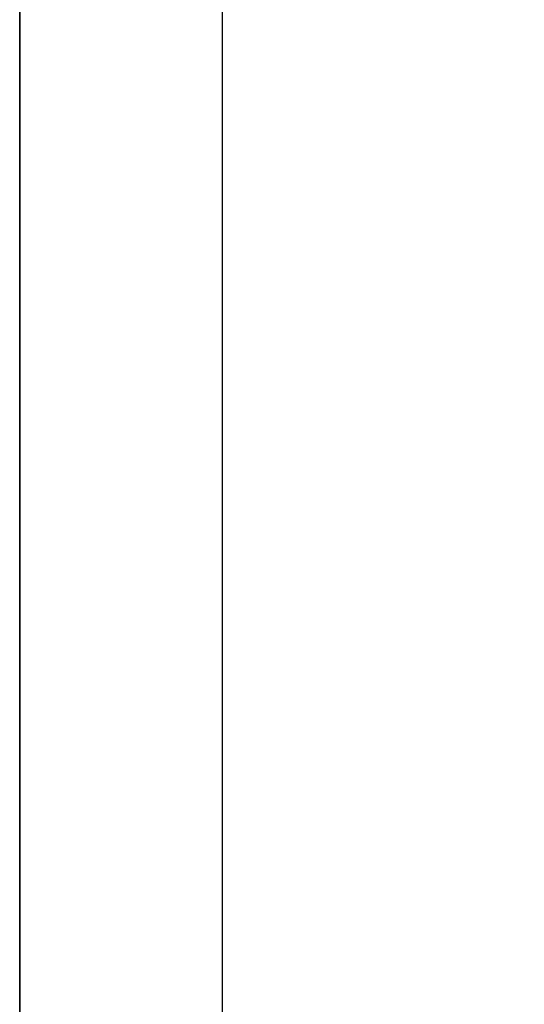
# Model space of a CAD drawing. Header units: millimetres. Extents: x -6500 to 4200, y 0 to 5940.
# Tile 84 of 157: x 0 to 99, y 194 to 388. Entities that reach past the tile are written whole.
import ezdxf

# ---------------------------------------------------------------- set-up
doc = ezdxf.new("R2010")
doc.units = ezdxf.units.MM
doc.layers.add('152', color=250, linetype='Continuous')
doc.layers.add('256', color=250, linetype='Continuous')

msp = doc.modelspace()

# ---------------------------------------------------------------- hatches: boundary and pattern name
at = {"layer": '152', "linetype": 'Continuous', "lineweight": 35}
h = msp.add_hatch(dxfattribs=at)
h.set_pattern_fill('ANSI31', color=155, scale=1.5, angle=29.985, style=0)
edge = h.paths.add_edge_path(flags=0)
edge.add_line((99.46, 267.18), (99.46, 270.88))
edge.add_line((99.47, 270.88), (99.47, 267.18))
edge = h.paths.add_edge_path(flags=0)
edge.add_line((99.31, 267.01), (97.41, 267.01))
edge.add_spline(control_points=[(99.47, 267.18), (99.47, 267.17), (99.47, 267.16), (99.47, 267.15), (99.46, 267.14), (99.46, 267.14), (99.46, 267.13), (99.46, 267.13), (99.46, 267.12), (99.46, 267.11), (99.45, 267.1), (99.45, 267.1), (99.45, 267.09), (99.44, 267.09), (99.44, 267.09), (99.44, 267.09), (99.44, 267.09), (99.44, 267.08), (99.43, 267.07), (99.42, 267.06), (99.41, 267.05), (99.41, 267.05), (99.41, 267.05), (99.4, 267.05), (99.4, 267.04), (99.4, 267.04), (99.39, 267.04), (99.38, 267.03), (99.37, 267.03), (99.37, 267.02), (99.36, 267.02), (99.36, 267.02), (99.36, 267.02), (99.36, 267.02), (99.35, 267.02), (99.35, 267.02), (99.34, 267.02), (99.33, 267.01), (99.32, 267.01), (99.31, 267.01), (99.31, 267.01)], knot_values=[0, 0, 0, 0, 0.0625, 0.125, 0.125, 0.15625, 0.15625, 0.1875, 0.1875, 0.25, 0.3125, 0.3125, 0.34375, 0.34375, 0.359375, 0.359375, 0.375, 0.375, 0.4375, 0.5, 0.5625, 0.5625, 0.578125, 0.578125, 0.59375, 0.625, 0.625, 0.6875, 0.75, 0.75, 0.78125, 0.78125, 0.796875, 0.796875, 0.8125, 0.8125, 0.875, 0.9375, 0.9375, 1, 1, 1, 1], degree=3, periodic=0)
edge.add_spline(control_points=[(99.31, 271.04), (99.31, 271.04), (99.32, 271.04), (99.33, 271.04), (99.34, 271.03), (99.34, 271.03), (99.35, 271.03), (99.35, 271.03), (99.36, 271.03), (99.37, 271.03), (99.38, 271.02), (99.38, 271.02), (99.39, 271.02), (99.39, 271.01), (99.39, 271.01), (99.39, 271.01), (99.4, 271.01), (99.4, 271.01), (99.41, 271), (99.42, 270.99), (99.43, 270.98), (99.43, 270.98), (99.43, 270.98), (99.43, 270.97), (99.44, 270.97), (99.44, 270.97), (99.44, 270.96), (99.45, 270.95), (99.45, 270.94), (99.46, 270.94), (99.46, 270.93), (99.46, 270.93), (99.46, 270.93), (99.46, 270.93), (99.46, 270.92), (99.46, 270.92), (99.47, 270.91), (99.47, 270.9), (99.47, 270.89), (99.47, 270.88), (99.47, 270.88)], knot_values=[0, 0, 0, 0, 0.0625, 0.125, 0.125, 0.15625, 0.15625, 0.1875, 0.1875, 0.25, 0.3125, 0.3125, 0.34375, 0.34375, 0.359375, 0.359375, 0.375, 0.375, 0.4375, 0.5, 0.5625, 0.5625, 0.578125, 0.578125, 0.59375, 0.625, 0.625, 0.6875, 0.75, 0.75, 0.78125, 0.78125, 0.796875, 0.796875, 0.8125, 0.8125, 0.875, 0.9375, 0.9375, 1, 1, 1, 1], degree=3, periodic=0)
edge.add_line((98.52, 271.04), (99.31, 271.04))
edge.add_line((99.31, 271.03), (98.52, 271.03))
edge.add_spline(control_points=[(99.46, 270.88), (99.46, 270.88), (99.46, 270.89), (99.45, 270.9), (99.45, 270.9), (99.45, 270.91), (99.45, 270.92), (99.45, 270.92), (99.45, 270.92), (99.45, 270.92), (99.45, 270.93), (99.45, 270.93), (99.44, 270.94), (99.44, 270.95), (99.43, 270.95), (99.43, 270.96), (99.43, 270.96), (99.42, 270.97), (99.42, 270.97), (99.42, 270.97), (99.42, 270.97), (99.41, 270.98), (99.4, 270.99), (99.39, 271), (99.39, 271), (99.39, 271), (99.39, 271), (99.38, 271), (99.38, 271.01), (99.38, 271.01), (99.37, 271.01), (99.36, 271.01), (99.35, 271.02), (99.35, 271.02), (99.34, 271.02), (99.34, 271.02), (99.34, 271.02), (99.33, 271.02), (99.32, 271.03), (99.31, 271.03), (99.31, 271.03)], knot_values=[0, 0, 0, 0, 0.0625, 0.0625, 0.125, 0.1875, 0.1875, 0.203125, 0.203125, 0.21875, 0.21875, 0.25, 0.25, 0.3125, 0.375, 0.375, 0.40625, 0.421875, 0.421875, 0.4375, 0.4375, 0.5, 0.5625, 0.625, 0.625, 0.640625, 0.640625, 0.65625, 0.65625, 0.6875, 0.6875, 0.75, 0.8125, 0.8125, 0.84375, 0.84375, 0.875, 0.875, 0.9375, 1, 1, 1, 1], degree=3, periodic=0)
edge.add_spline(control_points=[(99.31, 267.03), (99.31, 267.03), (99.32, 267.03), (99.33, 267.03), (99.34, 267.03), (99.34, 267.03), (99.35, 267.03), (99.35, 267.03), (99.35, 267.03), (99.36, 267.03), (99.36, 267.04), (99.36, 267.04), (99.37, 267.04), (99.38, 267.04), (99.39, 267.05), (99.39, 267.05), (99.39, 267.05), (99.4, 267.06), (99.4, 267.06), (99.4, 267.06), (99.4, 267.06), (99.41, 267.07), (99.42, 267.08), (99.43, 267.09), (99.43, 267.09), (99.43, 267.09), (99.43, 267.1), (99.43, 267.1), (99.44, 267.1), (99.44, 267.1), (99.44, 267.11), (99.44, 267.12), (99.45, 267.13), (99.45, 267.13), (99.45, 267.14), (99.45, 267.14), (99.45, 267.14), (99.45, 267.15), (99.46, 267.16), (99.46, 267.17), (99.46, 267.18)], knot_values=[0, 0, 0, 0, 0.0625, 0.0625, 0.125, 0.1875, 0.1875, 0.203125, 0.203125, 0.21875, 0.21875, 0.25, 0.25, 0.3125, 0.375, 0.375, 0.40625, 0.421875, 0.421875, 0.4375, 0.4375, 0.5, 0.5625, 0.625, 0.625, 0.640625, 0.640625, 0.65625, 0.65625, 0.6875, 0.6875, 0.75, 0.8125, 0.8125, 0.84375, 0.84375, 0.875, 0.875, 0.9375, 1, 1, 1, 1], degree=3, periodic=0)
edge.add_line((97.41, 267.03), (99.31, 267.03))
h = msp.add_hatch(dxfattribs=at)
h.set_pattern_fill('ANSI31', color=155, scale=1.5, angle=-29.985, style=0)
edge = h.paths.add_edge_path(flags=0)
edge.add_line((98.71, 267.28), (99.46, 267.28))
edge.add_line((99.46, 267.28), (99.46, 267.18))
edge.add_spline(control_points=[(99.46, 267.18), (99.46, 267.17), (99.46, 267.16), (99.45, 267.15), (99.45, 267.14), (99.45, 267.14), (99.45, 267.14), (99.45, 267.13), (99.45, 267.13), (99.44, 267.12), (99.44, 267.11), (99.44, 267.1), (99.44, 267.1), (99.43, 267.1), (99.43, 267.1), (99.43, 267.09), (99.43, 267.09), (99.43, 267.09), (99.42, 267.08), (99.41, 267.07), (99.4, 267.06), (99.4, 267.06), (99.4, 267.06), (99.4, 267.06), (99.39, 267.05), (99.39, 267.05), (99.39, 267.05), (99.38, 267.04), (99.37, 267.04), (99.36, 267.04), (99.36, 267.04), (99.36, 267.03), (99.35, 267.03), (99.35, 267.03), (99.35, 267.03), (99.34, 267.03), (99.34, 267.03), (99.33, 267.03), (99.32, 267.03), (99.31, 267.03), (99.31, 267.03)], knot_values=[0, 0, 0, 0, 0.0625, 0.125, 0.125, 0.15625, 0.15625, 0.1875, 0.1875, 0.25, 0.3125, 0.3125, 0.34375, 0.34375, 0.359375, 0.359375, 0.375, 0.375, 0.4375, 0.5, 0.5625, 0.5625, 0.578125, 0.578125, 0.59375, 0.625, 0.625, 0.6875, 0.75, 0.75, 0.78125, 0.78125, 0.796875, 0.796875, 0.8125, 0.8125, 0.875, 0.9375, 0.9375, 1, 1, 1, 1], degree=3, periodic=0)
edge.add_line((99.31, 267.03), (97.39, 267.03))
edge.add_line((97.39, 267.03), (97.26, 267.16))
edge.add_line((97.26, 267.16), (97.26, 267.23))
edge.add_line((97.26, 267.23), (98.71, 267.23))
edge.add_line((98.71, 267.23), (98.71, 267.28))
h = msp.add_hatch(dxfattribs=at)
h.set_pattern_fill('ANSI31', color=155, scale=1.5, angle=59.97, style=0)
edge = h.paths.add_edge_path(flags=0)
edge.add_line((99.47, 265.3), (99.47, 266.75))
edge.add_line((99.46, 266.75), (99.46, 265.3))
edge = h.paths.add_edge_path(flags=0)
edge.add_line((97.68, 265.05), (99.21, 265.05))
edge.add_line((99.21, 265.04), (97.68, 265.04))
edge.add_spline(control_points=[(99.47, 265.3), (99.47, 265.29), (99.47, 265.27), (99.47, 265.26), (99.46, 265.24), (99.46, 265.24), (99.46, 265.23), (99.46, 265.23), (99.45, 265.22), (99.45, 265.2), (99.44, 265.18), (99.44, 265.17), (99.43, 265.17), (99.43, 265.16), (99.43, 265.16), (99.43, 265.16), (99.43, 265.16), (99.42, 265.15), (99.41, 265.13), (99.4, 265.12), (99.39, 265.11), (99.38, 265.1), (99.37, 265.1), (99.37, 265.09), (99.37, 265.09), (99.36, 265.09), (99.36, 265.09), (99.36, 265.08), (99.34, 265.08), (99.33, 265.07), (99.31, 265.06), (99.3, 265.06), (99.3, 265.05), (99.29, 265.05), (99.29, 265.05), (99.29, 265.05), (99.28, 265.05), (99.27, 265.05), (99.26, 265.04), (99.24, 265.04), (99.22, 265.04), (99.21, 265.04), (99.21, 265.04)], knot_values=[0, 0, 0, 0, 0.0625, 0.125, 0.125, 0.15625, 0.15625, 0.1875, 0.1875, 0.25, 0.3125, 0.3125, 0.34375, 0.34375, 0.359375, 0.359375, 0.375, 0.375, 0.4375, 0.5, 0.5, 0.5625, 0.5625, 0.578125, 0.578125, 0.59375, 0.59375, 0.625, 0.625, 0.6875, 0.75, 0.75, 0.78125, 0.78125, 0.796875, 0.796875, 0.8125, 0.8125, 0.875, 0.9375, 0.9375, 1, 1, 1, 1], degree=3, periodic=0)
edge.add_spline(control_points=[(99.47, 266.75), (99.47, 266.76), (99.47, 266.77), (99.47, 266.78), (99.46, 266.8), (99.46, 266.82), (99.46, 266.83), (99.46, 266.83), (99.45, 266.83), (99.45, 266.84), (99.45, 266.84), (99.45, 266.85), (99.45, 266.86), (99.44, 266.87), (99.43, 266.89), (99.42, 266.9), (99.42, 266.9), (99.42, 266.91), (99.41, 266.91), (99.41, 266.91), (99.41, 266.92), (99.4, 266.92), (99.4, 266.93), (99.39, 266.94), (99.37, 266.95), (99.36, 266.96), (99.35, 266.97), (99.35, 266.97), (99.34, 266.97), (99.34, 266.97), (99.34, 266.98), (99.33, 266.98), (99.32, 266.99), (99.31, 266.99), (99.29, 267), (99.28, 267), (99.27, 267), (99.27, 267.01), (99.26, 267.01), (99.25, 267.01), (99.23, 267.01), (99.21, 267.01), (99.21, 267.01)], knot_values=[0, 0, 0, 0, 0.0625, 0.0625, 0.125, 0.1875, 0.1875, 0.203125, 0.203125, 0.21875, 0.21875, 0.25, 0.25, 0.3125, 0.375, 0.375, 0.40625, 0.40625, 0.421875, 0.421875, 0.4375, 0.4375, 0.5, 0.5, 0.5625, 0.625, 0.625, 0.640625, 0.640625, 0.65625, 0.65625, 0.6875, 0.6875, 0.75, 0.8125, 0.8125, 0.84375, 0.84375, 0.875, 0.875, 0.9375, 1, 1, 1, 1], degree=3, periodic=0)
edge.add_line((99.21, 267.01), (98.71, 267.01))
edge.add_line((99.21, 267), (98.71, 267))
edge.add_spline(control_points=[(99.46, 266.75), (99.46, 266.76), (99.46, 266.77), (99.45, 266.78), (99.45, 266.8), (99.45, 266.82), (99.44, 266.82), (99.44, 266.83), (99.44, 266.83), (99.44, 266.83), (99.44, 266.84), (99.44, 266.84), (99.43, 266.85), (99.43, 266.87), (99.42, 266.88), (99.41, 266.89), (99.41, 266.9), (99.41, 266.9), (99.4, 266.9), (99.4, 266.91), (99.4, 266.91), (99.39, 266.92), (99.39, 266.92), (99.38, 266.93), (99.36, 266.94), (99.35, 266.95), (99.34, 266.96), (99.34, 266.96), (99.34, 266.96), (99.34, 266.96), (99.33, 266.97), (99.33, 266.97), (99.32, 266.97), (99.3, 266.98), (99.29, 266.99), (99.27, 266.99), (99.27, 266.99), (99.26, 266.99), (99.26, 266.99), (99.25, 267), (99.23, 267), (99.21, 267), (99.21, 267)], knot_values=[0, 0, 0, 0, 0.0625, 0.0625, 0.125, 0.1875, 0.1875, 0.203125, 0.203125, 0.21875, 0.21875, 0.25, 0.25, 0.3125, 0.375, 0.375, 0.40625, 0.40625, 0.421875, 0.421875, 0.4375, 0.4375, 0.5, 0.5, 0.5625, 0.625, 0.625, 0.640625, 0.640625, 0.65625, 0.65625, 0.6875, 0.6875, 0.75, 0.8125, 0.8125, 0.84375, 0.84375, 0.875, 0.875, 0.9375, 1, 1, 1, 1], degree=3, periodic=0)
edge.add_spline(control_points=[(99.21, 265.05), (99.21, 265.05), (99.22, 265.05), (99.24, 265.05), (99.25, 265.05), (99.27, 265.06), (99.28, 265.06), (99.28, 265.06), (99.29, 265.06), (99.29, 265.06), (99.29, 265.07), (99.3, 265.07), (99.31, 265.07), (99.32, 265.08), (99.34, 265.09), (99.35, 265.09), (99.35, 265.1), (99.36, 265.1), (99.36, 265.1), (99.36, 265.1), (99.36, 265.11), (99.37, 265.11), (99.38, 265.12), (99.39, 265.13), (99.4, 265.14), (99.41, 265.15), (99.41, 265.16), (99.42, 265.16), (99.42, 265.17), (99.42, 265.17), (99.42, 265.18), (99.42, 265.18), (99.43, 265.19), (99.44, 265.2), (99.44, 265.22), (99.45, 265.23), (99.45, 265.24), (99.45, 265.24), (99.45, 265.25), (99.45, 265.26), (99.46, 265.28), (99.46, 265.29), (99.46, 265.3)], knot_values=[0, 0, 0, 0, 0.0625, 0.0625, 0.125, 0.1875, 0.1875, 0.203125, 0.203125, 0.21875, 0.21875, 0.25, 0.25, 0.3125, 0.375, 0.375, 0.40625, 0.40625, 0.421875, 0.421875, 0.4375, 0.4375, 0.5, 0.5, 0.5625, 0.625, 0.625, 0.640625, 0.640625, 0.65625, 0.65625, 0.6875, 0.6875, 0.75, 0.8125, 0.8125, 0.84375, 0.84375, 0.875, 0.875, 0.9375, 1, 1, 1, 1], degree=3, periodic=0)
h = msp.add_hatch(dxfattribs=at)
h.set_pattern_fill('ANSI31', color=155, scale=1.5, angle=29.985, style=0)
h.paths.add_polyline_path([(97.61, 264.64), (97.61, 264.48), (97.73, 264.48), (97.73, 264.52)], flags=0)
edge = h.paths.add_edge_path(flags=0)
edge.add_spline(control_points=[(97.64, 265.04), (97.64, 265.04), (97.64, 265.04), (97.64, 265.04), (97.64, 265.04), (97.65, 265.04), (97.65, 265.04), (97.65, 265.04), (97.65, 265.04), (97.65, 265.04), (97.65, 265.04), (97.65, 265.04), (97.65, 265.04), (97.65, 265.03), (97.65, 265.03), (97.65, 265.03), (97.65, 265.03), (97.65, 265.03), (97.65, 265.03), (97.65, 265.03), (97.65, 265.03), (97.65, 265.03), (97.65, 265.03), (97.65, 265.03), (97.65, 265.03), (97.65, 265.03), (97.65, 265.03), (97.65, 265.02), (97.65, 265.02), (97.65, 265.02), (97.65, 265.02), (97.65, 265.02), (97.65, 265.02), (97.65, 265.02), (97.65, 265.02), (97.65, 265.02), (97.65, 265.02), (97.65, 265.02), (97.65, 265.02), (97.65, 265.02), (97.65, 265.02), (97.64, 265.02), (97.64, 265.02), (97.64, 265.02)], knot_values=[0, 0, 0, 0, 0.0625, 0.0625, 0.09375, 0.09375, 0.125, 0.125, 0.1875, 0.1875, 0.21875, 0.21875, 0.25, 0.25, 0.3125, 0.3125, 0.375, 0.375, 0.4375, 0.4375, 0.46875, 0.46875, 0.5, 0.5, 0.5625, 0.5625, 0.625, 0.625, 0.65625, 0.65625, 0.6875, 0.6875, 0.75, 0.75, 0.78125, 0.78125, 0.8125, 0.8125, 0.875, 0.875, 0.9375, 0.9375, 1, 1, 1, 1], degree=3, periodic=0)
edge = h.paths.add_edge_path(flags=0)
edge.add_spline(control_points=[(97.31, 264.78), (97.31, 264.79), (97.31, 264.79), (97.31, 264.79), (97.31, 264.79), (97.31, 264.79), (97.31, 264.79), (97.31, 264.79), (97.31, 264.79), (97.3, 264.79), (97.3, 264.79), (97.3, 264.79), (97.3, 264.79), (97.3, 264.79), (97.3, 264.79), (97.3, 264.79), (97.3, 264.79), (97.3, 264.79), (97.3, 264.79), (97.3, 264.79), (97.3, 264.79), (97.3, 264.79), (97.29, 264.79), (97.29, 264.79), (97.29, 264.79), (97.29, 264.79), (97.29, 264.79), (97.29, 264.79), (97.29, 264.78), (97.29, 264.78), (97.29, 264.78), (97.29, 264.78), (97.29, 264.78), (97.29, 264.78)], knot_values=[0, 0, 0, 0, 0.0625, 0.0625, 0.125, 0.125, 0.1875, 0.1875, 0.25, 0.25, 0.3125, 0.3125, 0.375, 0.375, 0.4375, 0.4375, 0.5, 0.5, 0.5625, 0.5625, 0.625, 0.625, 0.6875, 0.6875, 0.75, 0.75, 0.8125, 0.8125, 0.875, 0.875, 0.9375, 0.9375, 1, 1, 1, 1], degree=3, periodic=0)
edge = h.paths.add_edge_path(flags=0)
edge.add_spline(control_points=[(97.46, 264.75), (97.46, 264.75), (97.46, 264.75), (97.45, 264.75), (97.45, 264.75), (97.45, 264.75), (97.45, 264.75), (97.45, 264.75), (97.45, 264.75), (97.45, 264.75), (97.45, 264.75), (97.45, 264.75), (97.45, 264.75), (97.45, 264.75), (97.45, 264.75), (97.45, 264.75), (97.45, 264.75), (97.44, 264.75), (97.44, 264.75), (97.44, 264.74), (97.44, 264.74), (97.44, 264.74), (97.44, 264.74), (97.44, 264.74), (97.44, 264.74), (97.44, 264.74), (97.44, 264.73), (97.44, 264.73), (97.44, 264.73), (97.44, 264.73)], knot_values=[0, 0, 0, 0, 0.125, 0.125, 0.1875, 0.1875, 0.25, 0.25, 0.28125, 0.28125, 0.3125, 0.3125, 0.375, 0.4375, 0.4375, 0.46875, 0.46875, 0.5, 0.5625, 0.5625, 0.625, 0.625, 0.75, 0.75, 0.875, 0.875, 0.9375, 0.9375, 1, 1, 1, 1], degree=3, periodic=0)
edge = h.paths.add_edge_path(flags=0)
edge.add_line((97.57, 264.64), (97.57, 264.44))
edge.add_line((97.57, 264.44), (97.77, 264.44))
edge.add_line((97.77, 264.44), (97.77, 264.52))
edge.add_spline(control_points=[(97.77, 264.52), (97.77, 264.52), (97.77, 264.53), (97.77, 264.54), (97.77, 264.54), (97.77, 264.54), (97.77, 264.55), (97.77, 264.55), (97.78, 264.56), (97.78, 264.56), (97.78, 264.57), (97.79, 264.58), (97.79, 264.58), (97.79, 264.58), (97.79, 264.58), (97.79, 264.59), (97.8, 264.59), (97.81, 264.6), (97.81, 264.6)], knot_values=[0, 0, 0, 0, 0.125, 0.25, 0.25, 0.3125, 0.3125, 0.375, 0.375, 0.5, 0.625, 0.625, 0.6875, 0.6875, 0.75, 0.75, 0.875, 1, 1, 1, 1], degree=3, periodic=0)
edge.add_spline(control_points=[(97.81, 264.6), (97.81, 264.6), (97.82, 264.61), (97.82, 264.61), (97.82, 264.61), (97.82, 264.61), (97.82, 264.61), (97.82, 264.62), (97.83, 264.62), (97.83, 264.63), (97.83, 264.63), (97.83, 264.63), (97.83, 264.63), (97.83, 264.63), (97.83, 264.64), (97.83, 264.64), (97.83, 264.65)], knot_values=[0, 0, 0, 0, 0.25, 0.25, 0.3125, 0.3125, 0.375, 0.375, 0.5, 0.625, 0.625, 0.6875, 0.6875, 0.75, 0.75, 1, 1, 1, 1], degree=3, periodic=0)
edge.add_line((97.83, 264.65), (97.83, 265.01))
edge.add_spline(control_points=[(97.83, 265.01), (97.83, 265.01), (97.83, 265.01), (97.83, 265.01), (97.83, 265.02), (97.83, 265.02), (97.83, 265.02), (97.83, 265.02), (97.83, 265.02), (97.83, 265.02), (97.83, 265.02), (97.83, 265.02), (97.83, 265.02), (97.83, 265.03), (97.82, 265.03), (97.82, 265.03), (97.82, 265.03), (97.82, 265.03), (97.82, 265.03), (97.82, 265.03), (97.82, 265.03), (97.82, 265.03), (97.82, 265.03), (97.81, 265.03), (97.81, 265.03), (97.81, 265.03), (97.81, 265.03), (97.81, 265.03), (97.81, 265.03), (97.81, 265.03), (97.81, 265.03), (97.8, 265.03), (97.8, 265.03), (97.8, 265.03), (97.8, 265.03), (97.8, 265.03), (97.8, 265.03), (97.8, 265.03), (97.8, 265.03), (97.8, 265.03), (97.8, 265.03), (97.79, 265.02), (97.79, 265.02), (97.79, 265.02), (97.79, 265.02), (97.79, 265.02), (97.79, 265.02), (97.79, 265.02)], knot_values=[0, 0, 0, 0, 0.03125, 0.03125, 0.0625, 0.0625, 0.125, 0.125, 0.15625, 0.15625, 0.1875, 0.1875, 0.25, 0.25, 0.3125, 0.3125, 0.375, 0.375, 0.40625, 0.40625, 0.4375, 0.4375, 0.5, 0.5, 0.53125, 0.53125, 0.5625, 0.5625, 0.625, 0.625, 0.65625, 0.65625, 0.6875, 0.6875, 0.75, 0.75, 0.78125, 0.78125, 0.8125, 0.8125, 0.875, 0.875, 0.90625, 0.90625, 0.9375, 0.9375, 1, 1, 1, 1], degree=3, periodic=0)
edge.add_line((97.79, 265.02), (97.7, 264.75))
edge.add_spline(control_points=[(97.7, 264.75), (97.7, 264.75), (97.7, 264.75), (97.7, 264.75), (97.7, 264.75), (97.7, 264.75), (97.7, 264.75), (97.7, 264.75), (97.7, 264.75), (97.7, 264.75), (97.7, 264.75), (97.69, 264.75), (97.69, 264.75), (97.69, 264.75), (97.69, 264.75), (97.69, 264.75), (97.69, 264.75), (97.69, 264.75), (97.69, 264.74), (97.69, 264.74), (97.69, 264.74), (97.69, 264.74), (97.68, 264.74), (97.68, 264.74), (97.68, 264.75), (97.68, 264.75), (97.68, 264.75), (97.68, 264.75), (97.68, 264.75), (97.68, 264.75), (97.68, 264.75), (97.68, 264.75), (97.68, 264.75), (97.68, 264.75), (97.68, 264.75), (97.68, 264.75), (97.68, 264.75), (97.67, 264.75), (97.67, 264.75), (97.67, 264.75), (97.67, 264.75), (97.67, 264.76)], knot_values=[0, 0, 0, 0, 0.0625, 0.0625, 0.125, 0.125, 0.1875, 0.1875, 0.21875, 0.21875, 0.25, 0.25, 0.3125, 0.3125, 0.34375, 0.34375, 0.375, 0.375, 0.4375, 0.4375, 0.5, 0.5, 0.5625, 0.5625, 0.59375, 0.59375, 0.625, 0.625, 0.6875, 0.6875, 0.71875, 0.71875, 0.75, 0.75, 0.8125, 0.8125, 0.84375, 0.84375, 0.875, 0.875, 1, 1, 1, 1], degree=3, periodic=0)
edge.add_line((97.67, 264.76), (97.61, 264.97))
edge.add_spline(control_points=[(97.61, 264.97), (97.61, 264.97), (97.61, 264.97), (97.61, 264.98), (97.61, 264.98), (97.61, 264.98), (97.61, 264.98), (97.61, 264.98), (97.61, 264.98), (97.61, 264.99), (97.61, 264.99), (97.61, 264.99), (97.61, 264.99), (97.61, 265), (97.62, 265), (97.62, 265), (97.62, 265), (97.62, 265), (97.62, 265.01), (97.62, 265.01), (97.63, 265.01), (97.63, 265.01), (97.63, 265.01), (97.63, 265.01), (97.63, 265.01), (97.63, 265.01), (97.63, 265.01), (97.64, 265.02), (97.64, 265.02), (97.64, 265.02)], knot_values=[0, 0, 0, 0, 0.125, 0.125, 0.1875, 0.1875, 0.21875, 0.21875, 0.25, 0.25, 0.375, 0.375, 0.4375, 0.4375, 0.5, 0.5625, 0.59375, 0.59375, 0.625, 0.625, 0.75, 0.75, 0.78125, 0.78125, 0.8125, 0.8125, 0.875, 0.875, 1, 1, 1, 1], degree=3, periodic=0)
edge.add_spline(control_points=[(97.62, 265.04), (97.62, 265.04), (97.62, 265.04), (97.61, 265.04), (97.61, 265.04), (97.61, 265.04), (97.61, 265.03), (97.6, 265.03), (97.6, 265.03), (97.6, 265.03), (97.6, 265.03), (97.6, 265.03)], knot_values=[0, 0, 0, 0, 0.25, 0.25, 0.5, 0.5, 0.625, 0.625, 0.75, 0.75, 1, 1, 1, 1], degree=3, periodic=0)
edge.add_spline(control_points=[(97.6, 265.03), (97.6, 265.03), (97.59, 265.02), (97.59, 265.02), (97.59, 265.02), (97.58, 265.02), (97.58, 265.01), (97.57, 265.01), (97.57, 265.01), (97.57, 265.01)], knot_values=[0, 0, 0, 0, 0.25, 0.25, 0.5, 0.5, 0.75, 0.75, 1, 1, 1, 1], degree=3, periodic=0)
edge.add_line((97.57, 265.01), (97.57, 264.84))
edge.add_line((97.57, 264.84), (97.28, 264.84))
edge.add_spline(control_points=[(97.28, 264.84), (97.28, 264.84), (97.28, 264.84), (97.27, 264.84), (97.27, 264.84), (97.27, 264.84), (97.27, 264.84), (97.27, 264.84), (97.26, 264.83), (97.26, 264.83), (97.26, 264.83), (97.26, 264.83), (97.26, 264.83), (97.25, 264.83), (97.25, 264.82), (97.25, 264.82), (97.25, 264.82), (97.25, 264.82), (97.25, 264.82), (97.25, 264.82), (97.25, 264.81), (97.24, 264.81), (97.24, 264.81), (97.24, 264.81), (97.24, 264.81), (97.24, 264.81), (97.24, 264.8), (97.24, 264.8), (97.24, 264.8), (97.24, 264.8), (97.24, 264.8), (97.24, 264.79), (97.24, 264.79), (97.24, 264.79), (97.24, 264.79), (97.25, 264.78), (97.25, 264.78)], knot_values=[0, 0, 0, 0, 0.0625, 0.125, 0.125, 0.15625, 0.15625, 0.1875, 0.1875, 0.25, 0.3125, 0.3125, 0.375, 0.375, 0.4375, 0.5, 0.5, 0.53125, 0.53125, 0.5625, 0.5625, 0.625, 0.625, 0.65625, 0.65625, 0.6875, 0.6875, 0.75, 0.8125, 0.8125, 0.84375, 0.84375, 0.875, 0.875, 0.9375, 1, 1, 1, 1], degree=3, periodic=0)
edge.add_spline(control_points=[(97.25, 264.78), (97.25, 264.78), (97.26, 264.76), (97.27, 264.74), (97.28, 264.73), (97.29, 264.72), (97.29, 264.72), (97.29, 264.71), (97.3, 264.71), (97.3, 264.71), (97.31, 264.7), (97.32, 264.69), (97.33, 264.68), (97.33, 264.68), (97.34, 264.68), (97.34, 264.67), (97.35, 264.67), (97.37, 264.66), (97.38, 264.65), (97.39, 264.64)], knot_values=[0, 0, 0, 0, 0.125, 0.25, 0.375, 0.375, 0.40625, 0.40625, 0.4375, 0.5, 0.5, 0.625, 0.625, 0.6875, 0.6875, 0.75, 0.75, 0.875, 1, 1, 1, 1], degree=3, periodic=0)
edge.add_line((97.39, 264.64), (97.42, 264.67))
edge.add_spline(control_points=[(97.42, 264.67), (97.41, 264.67), (97.4, 264.68), (97.39, 264.68), (97.39, 264.68), (97.39, 264.69), (97.38, 264.69), (97.38, 264.69), (97.38, 264.69), (97.37, 264.69), (97.36, 264.7), (97.34, 264.71), (97.33, 264.73), (97.33, 264.73), (97.32, 264.73), (97.32, 264.74), (97.32, 264.74), (97.32, 264.74), (97.31, 264.75), (97.3, 264.76), (97.3, 264.77), (97.29, 264.78)], knot_values=[0, 0, 0, 0, 0.125, 0.125, 0.1875, 0.1875, 0.21875, 0.21875, 0.25, 0.25, 0.375, 0.5, 0.625, 0.65625, 0.65625, 0.6875, 0.6875, 0.75, 0.75, 0.875, 1, 1, 1, 1], degree=3, periodic=0)
edge.add_line((97.31, 264.78), (97.34, 264.77))
edge.add_spline(control_points=[(97.34, 264.77), (97.36, 264.76), (97.37, 264.75), (97.39, 264.74), (97.39, 264.74), (97.4, 264.74), (97.4, 264.73), (97.41, 264.73), (97.42, 264.72), (97.43, 264.7), (97.45, 264.69), (97.45, 264.69), (97.47, 264.67), (97.48, 264.66), (97.49, 264.64)], knot_values=[0, 0, 0, 0, 0.25, 0.25, 0.3125, 0.3125, 0.375, 0.375, 0.5, 0.625, 0.625, 0.75, 0.75, 1, 1, 1, 1], degree=3, periodic=0)
edge.add_spline(control_points=[(97.5, 264.66), (97.5, 264.66), (97.49, 264.67), (97.48, 264.68), (97.48, 264.68), (97.47, 264.69), (97.47, 264.69), (97.46, 264.7), (97.46, 264.71), (97.46, 264.71), (97.45, 264.72), (97.45, 264.73), (97.44, 264.73)], knot_values=[0, 0, 0, 0, 0.25, 0.25, 0.375, 0.375, 0.5, 0.625, 0.625, 0.75, 0.75, 1, 1, 1, 1], degree=3, periodic=0)
edge.add_line((97.46, 264.75), (97.52, 264.74))
edge.add_spline(control_points=[(97.52, 264.74), (97.52, 264.74), (97.52, 264.74), (97.53, 264.74), (97.53, 264.74), (97.53, 264.74), (97.53, 264.74), (97.53, 264.74), (97.53, 264.73), (97.53, 264.73), (97.53, 264.73), (97.53, 264.73), (97.54, 264.73), (97.54, 264.73), (97.54, 264.73), (97.54, 264.73), (97.54, 264.72), (97.54, 264.72), (97.54, 264.72), (97.54, 264.72), (97.54, 264.72), (97.54, 264.72), (97.54, 264.72)], knot_values=[0, 0, 0, 0, 0.125, 0.25, 0.25, 0.3125, 0.3125, 0.375, 0.375, 0.5, 0.5, 0.5625, 0.5625, 0.625, 0.625, 0.75, 0.75, 0.8125, 0.8125, 0.875, 0.875, 1, 1, 1, 1], degree=3, periodic=0)
edge.add_line((97.54, 264.72), (97.54, 264.66))
edge = h.paths.add_edge_path(flags=0)
edge.add_line((97.77, 264.86), (97.73, 264.75))
edge.add_spline(control_points=[(97.73, 264.75), (97.73, 264.74), (97.73, 264.74), (97.72, 264.74), (97.72, 264.73), (97.72, 264.73), (97.72, 264.73), (97.72, 264.73), (97.72, 264.73), (97.72, 264.73), (97.71, 264.72), (97.71, 264.72), (97.71, 264.72), (97.71, 264.72), (97.71, 264.72), (97.7, 264.72), (97.7, 264.72), (97.7, 264.72), (97.7, 264.72), (97.7, 264.72), (97.7, 264.72), (97.7, 264.72), (97.69, 264.72), (97.69, 264.72), (97.69, 264.72), (97.68, 264.72), (97.68, 264.72), (97.68, 264.72), (97.68, 264.72), (97.68, 264.72), (97.67, 264.72), (97.67, 264.72), (97.67, 264.72), (97.67, 264.72), (97.67, 264.72), (97.67, 264.72), (97.67, 264.72), (97.66, 264.72), (97.66, 264.72), (97.66, 264.73), (97.66, 264.73), (97.66, 264.73), (97.66, 264.73), (97.65, 264.73), (97.65, 264.73), (97.65, 264.74), (97.65, 264.74), (97.65, 264.74), (97.65, 264.74), (97.65, 264.74), (97.64, 264.75), (97.64, 264.75)], knot_values=[0, 0, 0, 0, 0.0625, 0.125, 0.125, 0.140625, 0.140625, 0.15625, 0.1875, 0.1875, 0.25, 0.25, 0.28125, 0.28125, 0.3125, 0.3125, 0.375, 0.375, 0.390625, 0.390625, 0.40625, 0.40625, 0.4375, 0.4375, 0.5, 0.5, 0.53125, 0.53125, 0.5625, 0.5625, 0.625, 0.625, 0.65625, 0.65625, 0.671875, 0.671875, 0.6875, 0.6875, 0.75, 0.75, 0.78125, 0.78125, 0.8125, 0.8125, 0.875, 0.875, 0.90625, 0.90625, 0.9375, 0.9375, 1, 1, 1, 1], degree=3, periodic=0)
edge.add_line((97.64, 264.75), (97.59, 264.95))
edge.add_line((97.59, 264.95), (97.61, 264.82))
edge.add_line((97.61, 264.82), (97.61, 264.68))
edge.add_line((97.61, 264.68), (97.7, 264.59))
edge.add_spline(control_points=[(97.7, 264.59), (97.71, 264.59), (97.71, 264.59), (97.71, 264.58), (97.71, 264.58), (97.71, 264.58), (97.71, 264.58), (97.71, 264.57), (97.71, 264.57), (97.72, 264.57), (97.72, 264.57), (97.72, 264.57)], knot_values=[0, 0, 0, 0, 0.25, 0.25, 0.5, 0.5, 0.625, 0.625, 0.75, 0.75, 1, 1, 1, 1], degree=3, periodic=0)
edge.add_spline(control_points=[(97.74, 264.56), (97.74, 264.57), (97.74, 264.58), (97.75, 264.58), (97.75, 264.59), (97.76, 264.59), (97.76, 264.6), (97.76, 264.61), (97.77, 264.61), (97.77, 264.61), (97.78, 264.62), (97.78, 264.63), (97.79, 264.63)], knot_values=[0, 0, 0, 0, 0.25, 0.25, 0.375, 0.375, 0.5, 0.625, 0.625, 0.75, 0.75, 1, 1, 1, 1], degree=3, periodic=0)
edge.add_line((97.79, 264.65), (97.79, 264.89))
edge.add_spline(control_points=[(97.79, 264.89), (97.79, 264.9), (97.8, 264.9), (97.8, 264.91), (97.8, 264.91), (97.8, 264.92), (97.8, 264.92), (97.8, 264.93), (97.8, 264.93), (97.8, 264.94), (97.8, 264.94), (97.81, 264.95), (97.81, 264.95), (97.81, 264.96)], knot_values=[0, 0, 0, 0, 0.25, 0.25, 0.375, 0.375, 0.5, 0.5, 0.625, 0.625, 0.75, 0.75, 1, 1, 1, 1], degree=3, periodic=0)
edge.add_spline(control_points=[(97.79, 264.96), (97.79, 264.95), (97.79, 264.94), (97.79, 264.93), (97.78, 264.92), (97.78, 264.9), (97.78, 264.89), (97.77, 264.87), (97.77, 264.87), (97.77, 264.86)], knot_values=[0, 0, 0, 0, 0.25, 0.25, 0.5, 0.5, 0.75, 0.75, 1, 1, 1, 1], degree=3, periodic=0)
edge = h.paths.add_edge_path(flags=0)
edge.add_spline(control_points=[(97.72, 264.57), (97.72, 264.56), (97.72, 264.56), (97.72, 264.56), (97.72, 264.56), (97.72, 264.56), (97.72, 264.56), (97.72, 264.56), (97.72, 264.56), (97.72, 264.56), (97.72, 264.56), (97.72, 264.56), (97.72, 264.56), (97.72, 264.56), (97.73, 264.56), (97.73, 264.56), (97.73, 264.56), (97.73, 264.56), (97.73, 264.56), (97.73, 264.56), (97.73, 264.56), (97.73, 264.56), (97.73, 264.56), (97.73, 264.56), (97.73, 264.56), (97.73, 264.56), (97.73, 264.56), (97.74, 264.56), (97.74, 264.56), (97.74, 264.56), (97.74, 264.56), (97.74, 264.56), (97.74, 264.56), (97.74, 264.56)], knot_values=[0, 0, 0, 0, 0.125, 0.125, 0.15625, 0.15625, 0.1875, 0.25, 0.25, 0.3125, 0.3125, 0.375, 0.375, 0.40625, 0.40625, 0.4375, 0.4375, 0.5, 0.5625, 0.5625, 0.625, 0.625, 0.6875, 0.6875, 0.75, 0.75, 0.8125, 0.8125, 0.875, 0.875, 0.9375, 0.9375, 1, 1, 1, 1], degree=3, periodic=0)
edge = h.paths.add_edge_path(flags=0)
edge.add_spline(control_points=[(97.81, 264.96), (97.81, 264.96), (97.81, 264.96), (97.81, 264.96), (97.81, 264.96), (97.81, 264.96), (97.81, 264.96), (97.81, 264.96), (97.81, 264.96), (97.81, 264.96), (97.81, 264.96), (97.81, 264.97), (97.81, 264.97), (97.81, 264.97), (97.81, 264.97), (97.81, 264.97), (97.81, 264.97), (97.81, 264.97), (97.81, 264.97), (97.81, 264.97), (97.81, 264.97), (97.81, 264.97), (97.81, 264.97), (97.8, 264.97), (97.8, 264.97), (97.8, 264.97), (97.8, 264.97), (97.8, 264.97), (97.8, 264.97), (97.8, 264.97), (97.8, 264.97), (97.8, 264.97), (97.8, 264.97), (97.8, 264.97), (97.8, 264.97), (97.8, 264.97), (97.8, 264.97), (97.79, 264.97), (97.79, 264.97), (97.79, 264.97), (97.79, 264.97), (97.79, 264.96), (97.79, 264.96), (97.79, 264.96)], knot_values=[0, 0, 0, 0, 0.0625, 0.0625, 0.125, 0.125, 0.1875, 0.1875, 0.21875, 0.21875, 0.25, 0.28125, 0.28125, 0.3125, 0.3125, 0.375, 0.375, 0.40625, 0.40625, 0.4375, 0.46875, 0.46875, 0.5, 0.5, 0.5625, 0.5625, 0.59375, 0.59375, 0.625, 0.625, 0.6875, 0.6875, 0.75, 0.75, 0.8125, 0.8125, 0.875, 0.875, 0.90625, 0.90625, 0.9375, 0.9375, 1, 1, 1, 1], degree=3, periodic=0)

# ---------------------------------------------------------------- linework, layer by layer
at = {"layer": '256', "linetype": 'Continuous', "lineweight": -3}
for p, q in [((0, 0), (0, 5940)), ((40, 40), (40, 5900)), ((0, 4200), (0, 0))]:
    msp.add_line(p, q, dxfattribs=at)

doc.saveas('drawing.dxf')
